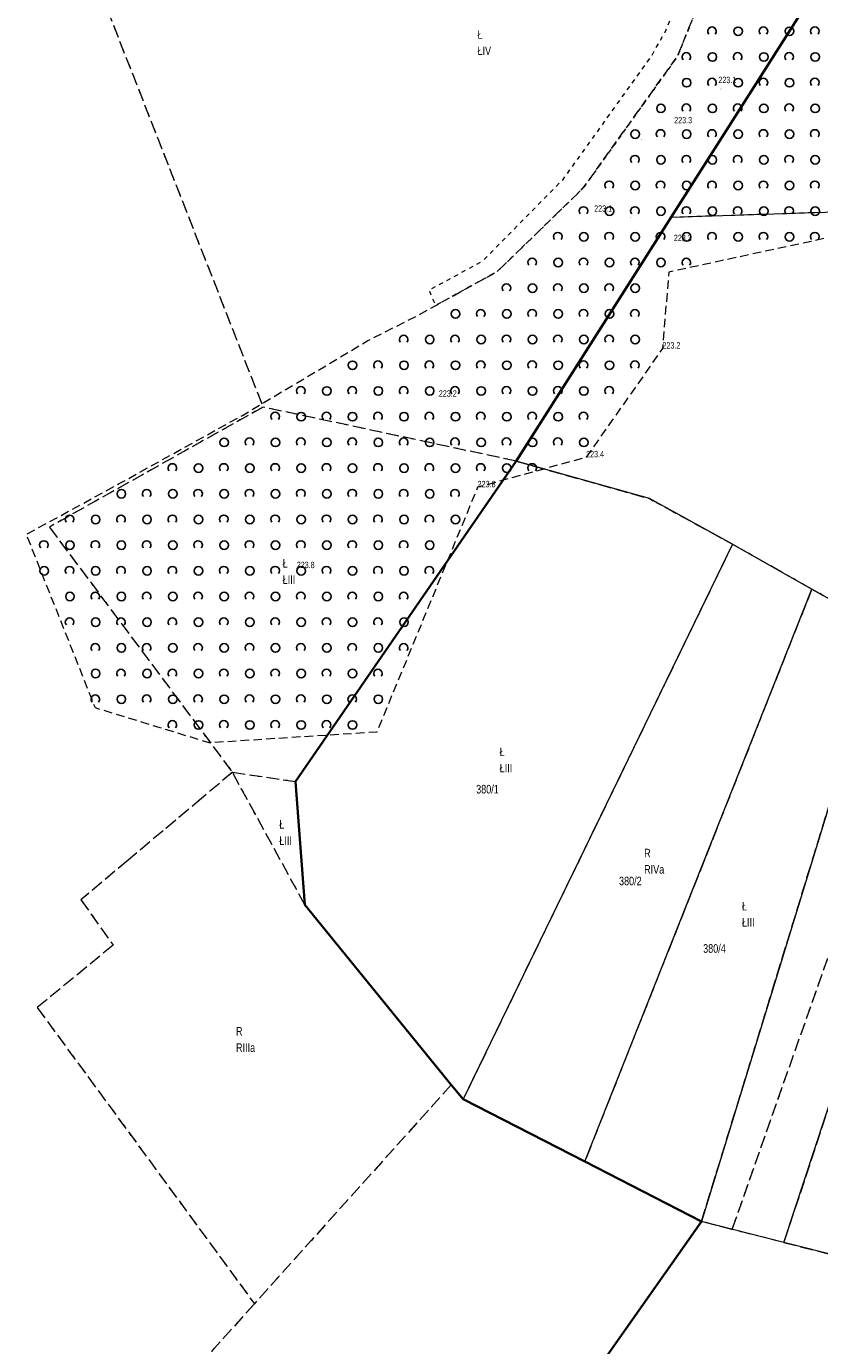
# Model space of a CAD drawing. Header units: metres. Extents: x 6590050 to 6616701, y 5542928 to 5566958.
# Tile 6 of 48: x 6598378 to 6598470, y 5546558 to 5546712. Entities that reach past the tile are written whole.
import ezdxf
from ezdxf.enums import TextEntityAlignment as Align

# ---------------------------------------------------------------- set-up
doc = ezdxf.new("R2010")
doc.units = ezdxf.units.M
doc.header["$MEASUREMENT"] = 0
for name, pattern in [('0.5_0.5', [1, 0.5, -0.5]), ('1.0_0.5', [1.5, 1, -0.5]), ('219-500', [0]), ('egba01_500', [0]), ('egkk-500', [2, 1.5, -0.5]), ('egug-500', [1, 0.5, -0.5])]:
    doc.linetypes.add(name, pattern=pattern)
doc.layers.get('0').update_dxf_attribs({"color": 2, "linetype": 'CONTINUOUS', "lineweight": 5})
for name, color, linetype in [('203-punkt graniczny', 7, 'CONTINUOUS'), ('209-oznaczenie konturu klasyfikacyjnego', 7, 'CONTINUOUS'), ('210-oznaczenie konturu użytku gruntowego', 7, 'CONTINUOUS'), ('211-numer działki ewidencyjnej', 7, 'CONTINUOUS'), ('217-kontur klasyfikacyjny', 7, 'CONTINUOUS'), ('218-kontur użytku gruntowego', 7, 'CONTINUOUS'), ('219-działka ewidencyjna', 7, 'CONTINUOUS'), ('Granica arkusza mapy', 7, 'CONTINUOUS'), ('pikieta naturalna', 7, 'CONTINUOUS'), ('pikieta naturalna-Atr2', 7, 'CONTINUOUS'), ('rów melioracyjny (poligon)', 7, 'CONTINUOUS'), ('zadrzewienie  zakrzewienie', 7, 'CONTINUOUS')]:
    doc.layers.add(name, color=color, linetype=linetype)
doc.styles.get("Standard").update_dxf_attribs({"font": 'Working1250', "width": 0.75})

# ---------------------------------------------------------------- blocks, each defined once
blk = doc.blocks.new('203')
at = {"linetype": 'Continuous', "lineweight": 0}
h = blk.add_hatch(color=0, dxfattribs=at)
edge = h.paths.add_edge_path()
edge.add_arc((0, 0), 0.045, 0, 360)
blk = doc.blocks.new('PW01')
at = {"linetype": 'Continuous', "lineweight": 13}
h = blk.add_hatch(color=0, dxfattribs=at)
edge = h.paths.add_edge_path()
edge.add_arc((0, 0), 0.045, 0, 360)
blk = doc.blocks.new('OTZK1')
at = {"color": 0, "linetype": 'Continuous'}
blk.add_circle((0, 0), 0.5, dxfattribs=at)
blk = doc.blocks.new('OTZK2')
at = {"color": 0, "linetype": 'Continuous'}
blk.add_arc((0, 0), 0.5, 318.85, 221.162, dxfattribs=at)

msp = doc.modelspace()

# ---------------------------------------------------------------- linework, layer by layer
at = {"layer": '217-kontur klasyfikacyjny', "color": 92, "linetype": 'egkk-500', "lineweight": 18, "flags": 128}
for points in [[(6598484.65, 5546739.99), (6598452.79, 5546689.81)], [(6598379.65, 5546732.71), (6598405.15, 5546667.63)], [(6598452.79, 5546689.81), (6598549.97, 5546692.97)], [(6598452.79, 5546689.81), (6598434.7, 5546661.32)], [(6598405.15, 5546667.63), (6598380.2, 5546653.62)], [(6598434.7, 5546661.32), (6598405.15, 5546667.63)], [(6598408.95, 5546623.91), (6598434.7, 5546661.32)], [(6598434.7, 5546661.32), (6598450.26, 5546656.94)], [(6598450.26, 5546656.94), (6598459.96, 5546651.61)], [(6598380.2, 5546653.62), (6598401.58, 5546624.98)], [(6598459.96, 5546651.61), (6598428.51, 5546586.8)], [(6598469.22, 5546646.37), (6598459.96, 5546651.61)], [(6598469.22, 5546646.37), (6598442.7, 5546579.52)], [(6598477.54, 5546641.66), (6598469.22, 5546646.37)], [(6598485.01, 5546642.86), (6598459.89, 5546571.61)], [(6598490.25, 5546643.7), (6598465.95, 5546570.08)], [(6598456.34, 5546572.53), (6598477.54, 5546641.66)], [(6598401.58, 5546624.98), (6598398.01, 5546621.97)], [(6598401.58, 5546624.98), (6598408.95, 5546623.91)], [(6598410.04, 5546609.49), (6598401.58, 5546624.98)], [(6598408.95, 5546623.91), (6598410.04, 5546609.49)], [(6598398.01, 5546621.97), (6598393.48, 5546618.16)], [(6598393.48, 5546618.16), (6598389.39, 5546614.72)], [(6598389.39, 5546614.72), (6598383.89, 5546610.09)], [(6598383.89, 5546610.09), (6598387.65, 5546604.8)], [(6598410.04, 5546609.49), (6598427.13, 5546588.5)], [(6598387.65, 5546604.8), (6598378.79, 5546597.51)], [(6598378.79, 5546597.51), (6598404.14, 5546562.93)], [(6598427.13, 5546588.5), (6598404.14, 5546562.93)], [(6598428.51, 5546586.8), (6598427.13, 5546588.5)], [(6598428.51, 5546586.8), (6598442.7, 5546579.52)], [(6598442.7, 5546579.52), (6598456.34, 5546572.53)], [(6598456.34, 5546572.53), (6598441.59, 5546551.58)], [(6598459.89, 5546571.61), (6598456.34, 5546572.53)], [(6598460.16, 5546571.54), (6598459.89, 5546571.61)], [(6598465.95, 5546570.08), (6598460.16, 5546571.54)], [(6598465.95, 5546570.08), (6598472.77, 5546568.36)], [(6598404.14, 5546562.93), (6598393.88, 5546551.52)]]:
    msp.add_lwpolyline(points, dxfattribs=at)
at = {"layer": '218-kontur użytku gruntowego', "color": 3, "linetype": 'egug-500', "lineweight": 18, "flags": 128}
for points in [[(6598484.65, 5546739.99), (6598452.79, 5546689.81)], [(6598379.65, 5546732.71), (6598405.15, 5546667.63)], [(6598452.79, 5546689.81), (6598549.97, 5546692.97)], [(6598452.79, 5546689.81), (6598434.7, 5546661.32)], [(6598405.15, 5546667.63), (6598380.2, 5546653.62)], [(6598434.7, 5546661.32), (6598405.15, 5546667.63)], [(6598408.95, 5546623.91), (6598434.7, 5546661.32)], [(6598434.7, 5546661.32), (6598450.26, 5546656.94)], [(6598450.26, 5546656.94), (6598459.96, 5546651.61)], [(6598380.2, 5546653.62), (6598401.58, 5546624.98)], [(6598459.96, 5546651.61), (6598428.51, 5546586.8)], [(6598469.22, 5546646.37), (6598459.96, 5546651.61)], [(6598469.22, 5546646.37), (6598442.7, 5546579.52)], [(6598477.54, 5546641.66), (6598469.22, 5546646.37)], [(6598485.01, 5546642.86), (6598459.89, 5546571.61)], [(6598490.25, 5546643.7), (6598465.95, 5546570.08)], [(6598456.34, 5546572.53), (6598477.54, 5546641.66)], [(6598401.58, 5546624.98), (6598398.01, 5546621.97)], [(6598401.58, 5546624.98), (6598408.95, 5546623.91)], [(6598410.04, 5546609.49), (6598401.58, 5546624.98)], [(6598408.95, 5546623.91), (6598410.04, 5546609.49)], [(6598398.01, 5546621.97), (6598393.48, 5546618.16)], [(6598393.48, 5546618.16), (6598389.39, 5546614.72)], [(6598389.39, 5546614.72), (6598383.89, 5546610.09)], [(6598383.89, 5546610.09), (6598387.65, 5546604.8)], [(6598410.04, 5546609.49), (6598427.13, 5546588.5)], [(6598387.65, 5546604.8), (6598378.79, 5546597.51)], [(6598378.79, 5546597.51), (6598404.14, 5546562.93)], [(6598427.13, 5546588.5), (6598404.14, 5546562.93)], [(6598428.51, 5546586.8), (6598427.13, 5546588.5)], [(6598428.51, 5546586.8), (6598442.7, 5546579.52)], [(6598442.7, 5546579.52), (6598456.34, 5546572.53)], [(6598456.34, 5546572.53), (6598441.59, 5546551.58)], [(6598459.89, 5546571.61), (6598456.34, 5546572.53)], [(6598460.16, 5546571.54), (6598459.89, 5546571.61)], [(6598465.95, 5546570.08), (6598460.16, 5546571.54)], [(6598465.95, 5546570.08), (6598472.77, 5546568.36)], [(6598404.14, 5546562.93), (6598393.88, 5546551.52)]]:
    msp.add_lwpolyline(points, dxfattribs=at)
at = {"layer": '219-działka ewidencyjna', "color": 7, "linetype": '219-500', "lineweight": 18, "flags": 128}
for points in [[(6598452.79, 5546689.81), (6598484.65, 5546739.99)], [(6598452.79, 5546689.81), (6598549.97, 5546692.97)], [(6598452.79, 5546689.81), (6598434.7, 5546661.32)], [(6598408.95, 5546623.91), (6598434.7, 5546661.32)], [(6598450.26, 5546656.94), (6598434.7, 5546661.32)], [(6598459.96, 5546651.61), (6598450.26, 5546656.94)], [(6598459.96, 5546651.61), (6598428.51, 5546586.8)], [(6598459.96, 5546651.61), (6598469.22, 5546646.37)], [(6598442.7, 5546579.52), (6598469.22, 5546646.37)], [(6598477.54, 5546641.66), (6598469.22, 5546646.37)], [(6598465.95, 5546570.08), (6598490.25, 5546643.7)], [(6598477.54, 5546641.66), (6598456.34, 5546572.53)], [(6598410.04, 5546609.49), (6598408.95, 5546623.91)], [(6598410.04, 5546609.49), (6598427.13, 5546588.5)], [(6598428.51, 5546586.8), (6598427.13, 5546588.5)], [(6598442.7, 5546579.52), (6598428.51, 5546586.8)], [(6598442.7, 5546579.52), (6598456.34, 5546572.53)], [(6598415.79, 5546514.91), (6598456.34, 5546572.53)], [(6598460.16, 5546571.54), (6598456.34, 5546572.53)], [(6598465.95, 5546570.08), (6598460.16, 5546571.54)], [(6598472.77, 5546568.36), (6598465.95, 5546570.08)]]:
    msp.add_lwpolyline(points, dxfattribs=at)
at = {"layer": 'Granica arkusza mapy', "color": 94, "linetype": 'egba01_500', "lineweight": 35, "flags": 128}
msp.add_lwpolyline([(6598401.77, 5546503.76), (6598405.69, 5546500.5), (6598410.15, 5546502.25), (6598420.01, 5546506.1), (6598422.15, 5546502.83), (6598424.8, 5546500.13), (6598444.46, 5546501.7), (6598474.28, 5546533.99), (6598488.18, 5546527.82), (6598494.18, 5546525.15), (6598501.73, 5546521.8), (6598514.64, 5546506.55), (6598560.33, 5546580.15), (6598567.18, 5546578.88), (6598581.11, 5546589.98), (6598598.89, 5546617.17), (6598617.99, 5546628.34), (6598618.2, 5546651.1), (6598584.73, 5546671.72), (6598576.51, 5546683.67), (6598567.87, 5546696.21), (6598566.18, 5546698.67), (6598555.71, 5546703.98), (6598484.65, 5546739.99), (6598452.79, 5546689.81), (6598434.7, 5546661.32), (6598408.95, 5546623.91), (6598410.04, 5546609.49), (6598427.13, 5546588.5), (6598428.51, 5546586.8), (6598442.7, 5546579.52), (6598456.34, 5546572.53), (6598415.79, 5546514.91), (6598402.02, 5546509.67), (6598404.32, 5546507.62), (6598406.57, 5546505.57)], close=True, dxfattribs=at)
at = {"layer": 'rów melioracyjny (poligon)', "color": 7, "linetype": '0.5_0.5', "lineweight": 18, "flags": 128}
msp.add_lwpolyline([(6598499.62, 5546738.39), (6598499.78, 5546735.39), (6598487.32, 5546734.09), (6598464.4, 5546733.44), (6598459.47, 5546723.26), (6598453.54, 5546708.6), (6598442.54, 5546693.21), (6598432.52, 5546683.48), (6598425.32, 5546679.49), (6598424.91, 5546680.37), (6598424.55, 5546681.3), (6598430.75, 5546684.66), (6598440.18, 5546694.22), (6598450.44, 5546708.5), (6598452.08, 5546711.4), (6598458.14, 5546726.21), (6598457.65, 5546737.25), (6598454.81, 5546739.24), (6598454.92, 5546739.94), (6598460.24, 5546742.15), (6598469.8, 5546741.54), (6598478.01, 5546741.11), (6598486.69, 5546739.78)], close=True, dxfattribs=at)
at = {"layer": 'zadrzewienie  zakrzewienie', "color": 7, "linetype": '1.0_0.5', "lineweight": 18, "flags": 128}
msp.add_lwpolyline([(6598555.65, 5546705.15), (6598558.41, 5546701.64), (6598547.54, 5546690.85), (6598515.09, 5546692.61), (6598511.94, 5546692.78), (6598508.78, 5546693.5), (6598500.07, 5546693.64), (6598452.52, 5546683.39), (6598451.78, 5546674.46), (6598442.87, 5546661.76), (6598430.2, 5546658.26), (6598418.43, 5546629.68), (6598398.87, 5546628.42), (6598385.57, 5546632.5), (6598377.52, 5546652.77), (6598388.36, 5546658.69), (6598402.81, 5546666.7), (6598405.25, 5546668.16), (6598417.4, 5546675.39), (6598423.08, 5546678.26), (6598425.32, 5546679.49), (6598432.52, 5546683.48), (6598442.54, 5546693.21), (6598453.54, 5546708.6), (6598459.47, 5546723.26), (6598464.4, 5546733.44), (6598504.8, 5546709.96), (6598504.84, 5546701.96), (6598549.66, 5546698.48)], close=True, dxfattribs=at)

# ---------------------------------------------------------------- block references
at = {"layer": '203-punkt graniczny', "color": 7, "linetype": 'Continuous', "lineweight": 18}
for p in [(6598452.79, 5546689.81), (6598434.7, 5546661.32), (6598450.26, 5546656.94), (6598459.96, 5546651.61), (6598469.22, 5546646.37), (6598408.95, 5546623.91), (6598410.04, 5546609.49), (6598427.13, 5546588.5), (6598428.51, 5546586.8), (6598442.7, 5546579.52), (6598456.34, 5546572.53), (6598460.16, 5546571.54), (6598465.95, 5546570.08)]:
    msp.add_blockref('203', p, dxfattribs=at)
at = {"layer": 'pikieta naturalna', "color": 7, "linetype": 'Continuous', "lineweight": 13}
for p in [(6598458.63, 5546704.77), (6598449.33, 5546698.86), (6598448.05, 5546689.75), (6598452.17, 5546688.53), (6598451.78, 5546674.46), (6598425.67, 5546668.84), (6598442.87, 5546661.76), (6598430.2, 5546658.26), (6598409.08, 5546648.82)]:
    msp.add_blockref('PW01', p, dxfattribs=at)
at = {"layer": 'zadrzewienie  zakrzewienie', "color": 7, "linetype": 'Continuous', "lineweight": 18}
for name, p in [('OTZK2', (6598457.564, 5546711.517)), ('OTZK1', (6598460.606, 5546711.506)), ('OTZK2', (6598463.564, 5546711.517)), ('OTZK1', (6598466.606, 5546711.506)), ('OTZK2', (6598469.564, 5546711.517)), ('OTZK2', (6598454.564, 5546708.517)), ('OTZK1', (6598457.606, 5546708.506)), ('OTZK2', (6598460.564, 5546708.517)), ('OTZK1', (6598463.606, 5546708.506)), ('OTZK2', (6598466.564, 5546708.517)), ('OTZK1', (6598469.606, 5546708.506)), ('OTZK1', (6598454.606, 5546705.506)), ('OTZK2', (6598457.564, 5546705.517)), ('OTZK1', (6598460.606, 5546705.506)), ('OTZK2', (6598463.564, 5546705.517)), ('OTZK1', (6598466.606, 5546705.506)), ('OTZK2', (6598469.564, 5546705.517)), ('OTZK1', (6598451.606, 5546702.506)), ('OTZK2', (6598454.564, 5546702.517)), ('OTZK1', (6598457.606, 5546702.506)), ('OTZK2', (6598460.564, 5546702.517)), ('OTZK1', (6598463.606, 5546702.506)), ('OTZK2', (6598466.564, 5546702.517)), ('OTZK1', (6598469.606, 5546702.506)), ('OTZK1', (6598448.606, 5546699.506)), ('OTZK2', (6598451.564, 5546699.517)), ('OTZK1', (6598454.606, 5546699.506)), ('OTZK2', (6598457.564, 5546699.517)), ('OTZK1', (6598460.606, 5546699.506)), ('OTZK2', (6598463.564, 5546699.517)), ('OTZK1', (6598466.606, 5546699.506)), ('OTZK2', (6598469.564, 5546699.517)), ('OTZK2', (6598448.564, 5546696.517)), ('OTZK1', (6598451.606, 5546696.506)), ('OTZK2', (6598454.564, 5546696.517)), ('OTZK1', (6598457.606, 5546696.506)), ('OTZK2', (6598460.564, 5546696.517)), ('OTZK1', (6598463.606, 5546696.506)), ('OTZK2', (6598466.564, 5546696.517)), ('OTZK1', (6598469.606, 5546696.506)), ('OTZK2', (6598445.564, 5546693.517)), ('OTZK1', (6598448.606, 5546693.506)), ('OTZK2', (6598451.564, 5546693.517)), ('OTZK1', (6598454.606, 5546693.506)), ('OTZK2', (6598457.564, 5546693.517)), ('OTZK1', (6598460.606, 5546693.506)), ('OTZK2', (6598463.564, 5546693.517)), ('OTZK1', (6598466.606, 5546693.506)), ('OTZK2', (6598469.564, 5546693.517)), ('OTZK2', (6598442.564, 5546690.517)), ('OTZK1', (6598445.606, 5546690.506)), ('OTZK2', (6598448.564, 5546690.517)), ('OTZK1', (6598451.606, 5546690.506)), ('OTZK2', (6598454.564, 5546690.517)), ('OTZK1', (6598457.606, 5546690.506)), ('OTZK2', (6598460.564, 5546690.517)), ('OTZK1', (6598463.606, 5546690.506)), ('OTZK2', (6598466.564, 5546690.517)), ('OTZK1', (6598469.606, 5546690.506)), ('OTZK2', (6598439.564, 5546687.517)), ('OTZK1', (6598442.606, 5546687.506)), ('OTZK2', (6598445.564, 5546687.517)), ('OTZK1', (6598448.606, 5546687.506)), ('OTZK2', (6598451.564, 5546687.517)), ('OTZK1', (6598454.606, 5546687.506)), ('OTZK2', (6598457.564, 5546687.517)), ('OTZK1', (6598460.606, 5546687.506)), ('OTZK2', (6598463.564, 5546687.517)), ('OTZK1', (6598466.606, 5546687.506)), ('OTZK2', (6598469.564, 5546687.517)), ('OTZK2', (6598436.564, 5546684.517)), ('OTZK1', (6598439.606, 5546684.506)), ('OTZK2', (6598442.564, 5546684.517)), ('OTZK1', (6598445.606, 5546684.506)), ('OTZK2', (6598448.564, 5546684.517)), ('OTZK1', (6598451.606, 5546684.506)), ('OTZK2', (6598454.564, 5546684.517)), ('OTZK2', (6598433.564, 5546681.517)), ('OTZK1', (6598436.606, 5546681.506)), ('OTZK2', (6598439.564, 5546681.517)), ('OTZK1', (6598442.606, 5546681.506)), ('OTZK2', (6598445.564, 5546681.517)), ('OTZK1', (6598448.606, 5546681.506)), ('OTZK1', (6598427.606, 5546678.506)), ('OTZK2', (6598430.564, 5546678.517)), ('OTZK1', (6598433.606, 5546678.506)), ('OTZK2', (6598436.564, 5546678.517)), ('OTZK1', (6598439.606, 5546678.506)), ('OTZK2', (6598442.564, 5546678.517)), ('OTZK1', (6598445.606, 5546678.506)), ('OTZK2', (6598448.564, 5546678.517)), ('OTZK2', (6598421.564, 5546675.517)), ('OTZK1', (6598424.606, 5546675.506)), ('OTZK2', (6598427.564, 5546675.517)), ('OTZK1', (6598430.606, 5546675.506)), ('OTZK2', (6598433.564, 5546675.517)), ('OTZK1', (6598436.606, 5546675.506)), ('OTZK2', (6598439.564, 5546675.517)), ('OTZK1', (6598442.606, 5546675.506)), ('OTZK2', (6598445.564, 5546675.517)), ('OTZK1', (6598448.606, 5546675.506)), ('OTZK1', (6598415.606, 5546672.506)), ('OTZK2', (6598418.564, 5546672.517)), ('OTZK1', (6598421.606, 5546672.506)), ('OTZK2', (6598424.564, 5546672.517)), ('OTZK1', (6598427.606, 5546672.506)), ('OTZK2', (6598430.564, 5546672.517)), ('OTZK1', (6598433.606, 5546672.506)), ('OTZK2', (6598436.564, 5546672.517)), ('OTZK1', (6598439.606, 5546672.506)), ('OTZK2', (6598442.564, 5546672.517)), ('OTZK1', (6598445.606, 5546672.506)), ('OTZK2', (6598448.564, 5546672.517)), ('OTZK2', (6598409.564, 5546669.517)), ('OTZK1', (6598412.606, 5546669.506)), ('OTZK2', (6598415.564, 5546669.517)), ('OTZK1', (6598418.606, 5546669.506)), ('OTZK2', (6598421.564, 5546669.517)), ('OTZK1', (6598424.606, 5546669.506)), ('OTZK2', (6598427.564, 5546669.517)), ('OTZK1', (6598430.606, 5546669.506)), ('OTZK2', (6598433.564, 5546669.517)), ('OTZK1', (6598436.606, 5546669.506)), ('OTZK2', (6598439.564, 5546669.517)), ('OTZK1', (6598442.606, 5546669.506)), ('OTZK2', (6598445.564, 5546669.517)), ('OTZK2', (6598406.564, 5546666.517)), ('OTZK2', (6598412.564, 5546666.517)), ('OTZK2', (6598418.564, 5546666.517)), ('OTZK2', (6598424.564, 5546666.517)), ('OTZK2', (6598430.564, 5546666.517)), ('OTZK2', (6598436.564, 5546666.517)), ('OTZK2', (6598442.564, 5546666.517)), ('OTZK1', (6598409.606, 5546666.506)), ('OTZK1', (6598415.606, 5546666.506)), ('OTZK1', (6598421.606, 5546666.506)), ('OTZK1', (6598427.606, 5546666.506)), ('OTZK1', (6598433.606, 5546666.506)), ('OTZK1', (6598439.606, 5546666.506)), ('OTZK1', (6598400.606, 5546663.506)), ('OTZK2', (6598403.564, 5546663.517)), ('OTZK1', (6598406.606, 5546663.506)), ('OTZK2', (6598409.564, 5546663.517)), ('OTZK1', (6598412.606, 5546663.506)), ('OTZK2', (6598415.564, 5546663.517)), ('OTZK1', (6598418.606, 5546663.506)), ('OTZK2', (6598421.564, 5546663.517)), ('OTZK1', (6598424.606, 5546663.506)), ('OTZK2', (6598427.564, 5546663.517)), ('OTZK1', (6598430.606, 5546663.506)), ('OTZK2', (6598433.564, 5546663.517)), ('OTZK1', (6598436.606, 5546663.506)), ('OTZK2', (6598439.564, 5546663.517)), ('OTZK1', (6598442.606, 5546663.506)), ('OTZK2', (6598394.564, 5546660.517)), ('OTZK1', (6598397.606, 5546660.506)), ('OTZK2', (6598400.564, 5546660.517)), ('OTZK1', (6598403.606, 5546660.506)), ('OTZK2', (6598406.564, 5546660.517)), ('OTZK1', (6598409.606, 5546660.506)), ('OTZK2', (6598412.564, 5546660.517)), ('OTZK1', (6598415.606, 5546660.506)), ('OTZK2', (6598418.564, 5546660.517)), ('OTZK1', (6598421.606, 5546660.506)), ('OTZK2', (6598424.564, 5546660.517)), ('OTZK1', (6598427.606, 5546660.506)), ('OTZK2', (6598430.564, 5546660.517)), ('OTZK1', (6598433.606, 5546660.506)), ('OTZK2', (6598436.564, 5546660.517)), ('OTZK1', (6598388.606, 5546657.506)), ('OTZK2', (6598391.564, 5546657.517)), ('OTZK1', (6598394.606, 5546657.506)), ('OTZK2', (6598397.564, 5546657.517)), ('OTZK1', (6598400.606, 5546657.506)), ('OTZK2', (6598403.564, 5546657.517)), ('OTZK1', (6598406.606, 5546657.506)), ('OTZK2', (6598409.564, 5546657.517)), ('OTZK1', (6598412.606, 5546657.506)), ('OTZK2', (6598415.564, 5546657.517)), ('OTZK1', (6598418.606, 5546657.506)), ('OTZK2', (6598421.564, 5546657.517)), ('OTZK1', (6598424.606, 5546657.506)), ('OTZK2', (6598427.564, 5546657.517)), ('OTZK2', (6598382.564, 5546654.517)), ('OTZK1', (6598385.606, 5546654.506)), ('OTZK2', (6598388.564, 5546654.517)), ('OTZK1', (6598391.606, 5546654.506)), ('OTZK2', (6598394.564, 5546654.517)), ('OTZK1', (6598397.606, 5546654.506)), ('OTZK2', (6598400.564, 5546654.517)), ('OTZK1', (6598403.606, 5546654.506)), ('OTZK2', (6598406.564, 5546654.517)), ('OTZK1', (6598409.606, 5546654.506)), ('OTZK2', (6598412.564, 5546654.517)), ('OTZK1', (6598415.606, 5546654.506)), ('OTZK2', (6598418.564, 5546654.517)), ('OTZK1', (6598421.606, 5546654.506)), ('OTZK2', (6598424.564, 5546654.517)), ('OTZK1', (6598427.606, 5546654.506)), ('OTZK2', (6598379.564, 5546651.517)), ('OTZK1', (6598382.606, 5546651.506)), ('OTZK2', (6598385.564, 5546651.517)), ('OTZK1', (6598388.606, 5546651.506)), ('OTZK2', (6598391.564, 5546651.517)), ('OTZK1', (6598394.606, 5546651.506)), ('OTZK2', (6598397.564, 5546651.517)), ('OTZK1', (6598400.606, 5546651.506)), ('OTZK2', (6598403.564, 5546651.517)), ('OTZK1', (6598406.606, 5546651.506)), ('OTZK2', (6598409.564, 5546651.517)), ('OTZK1', (6598412.606, 5546651.506)), ('OTZK2', (6598415.564, 5546651.517)), ('OTZK1', (6598418.606, 5546651.506)), ('OTZK2', (6598421.564, 5546651.517)), ('OTZK1', (6598424.606, 5546651.506)), ('OTZK1', (6598379.606, 5546648.506)), ('OTZK2', (6598382.564, 5546648.517)), ('OTZK1', (6598385.606, 5546648.506)), ('OTZK2', (6598388.564, 5546648.517)), ('OTZK1', (6598391.606, 5546648.506)), ('OTZK2', (6598394.564, 5546648.517)), ('OTZK1', (6598397.606, 5546648.506)), ('OTZK2', (6598400.564, 5546648.517)), ('OTZK1', (6598403.606, 5546648.506)), ('OTZK2', (6598406.564, 5546648.517)), ('OTZK1', (6598409.606, 5546648.506)), ('OTZK2', (6598412.564, 5546648.517)), ('OTZK1', (6598415.606, 5546648.506)), ('OTZK2', (6598418.564, 5546648.517)), ('OTZK1', (6598421.606, 5546648.506)), ('OTZK2', (6598424.564, 5546648.517)), ('OTZK1', (6598382.606, 5546645.506)), ('OTZK2', (6598385.564, 5546645.517)), ('OTZK1', (6598388.606, 5546645.506)), ('OTZK2', (6598391.564, 5546645.517)), ('OTZK1', (6598394.606, 5546645.506)), ('OTZK2', (6598397.564, 5546645.517)), ('OTZK1', (6598400.606, 5546645.506)), ('OTZK2', (6598403.564, 5546645.517)), ('OTZK1', (6598406.606, 5546645.506)), ('OTZK2', (6598409.564, 5546645.517)), ('OTZK1', (6598412.606, 5546645.506)), ('OTZK2', (6598415.564, 5546645.517)), ('OTZK1', (6598418.606, 5546645.506)), ('OTZK2', (6598421.564, 5546645.517)), ('OTZK2', (6598382.564, 5546642.517)), ('OTZK1', (6598385.606, 5546642.506)), ('OTZK2', (6598388.564, 5546642.517)), ('OTZK1', (6598391.606, 5546642.506)), ('OTZK2', (6598394.564, 5546642.517)), ('OTZK1', (6598397.606, 5546642.506)), ('OTZK2', (6598400.564, 5546642.517)), ('OTZK1', (6598403.606, 5546642.506)), ('OTZK2', (6598406.564, 5546642.517)), ('OTZK1', (6598409.606, 5546642.506)), ('OTZK2', (6598412.564, 5546642.517)), ('OTZK1', (6598415.606, 5546642.506)), ('OTZK2', (6598418.564, 5546642.517)), ('OTZK1', (6598421.606, 5546642.506)), ('OTZK2', (6598385.564, 5546639.517)), ('OTZK1', (6598388.606, 5546639.506)), ('OTZK2', (6598391.564, 5546639.517)), ('OTZK1', (6598394.606, 5546639.506)), ('OTZK2', (6598397.564, 5546639.517)), ('OTZK1', (6598400.606, 5546639.506)), ('OTZK2', (6598403.564, 5546639.517)), ('OTZK1', (6598406.606, 5546639.506)), ('OTZK2', (6598409.564, 5546639.517)), ('OTZK1', (6598412.606, 5546639.506)), ('OTZK2', (6598415.564, 5546639.517)), ('OTZK1', (6598418.606, 5546639.506)), ('OTZK2', (6598421.564, 5546639.517)), ('OTZK1', (6598385.606, 5546636.506)), ('OTZK2', (6598388.564, 5546636.517)), ('OTZK1', (6598391.606, 5546636.506)), ('OTZK2', (6598394.564, 5546636.517)), ('OTZK1', (6598397.606, 5546636.506)), ('OTZK2', (6598400.564, 5546636.517)), ('OTZK1', (6598403.606, 5546636.506)), ('OTZK2', (6598406.564, 5546636.517)), ('OTZK1', (6598409.606, 5546636.506)), ('OTZK2', (6598412.564, 5546636.517)), ('OTZK1', (6598415.606, 5546636.506)), ('OTZK2', (6598418.564, 5546636.517)), ('OTZK2', (6598385.564, 5546633.517)), ('OTZK1', (6598388.606, 5546633.506)), ('OTZK2', (6598391.564, 5546633.517)), ('OTZK1', (6598394.606, 5546633.506)), ('OTZK2', (6598397.564, 5546633.517)), ('OTZK1', (6598400.606, 5546633.506)), ('OTZK2', (6598403.564, 5546633.517)), ('OTZK1', (6598406.606, 5546633.506)), ('OTZK2', (6598409.564, 5546633.517)), ('OTZK1', (6598412.606, 5546633.506)), ('OTZK2', (6598415.564, 5546633.517)), ('OTZK1', (6598418.606, 5546633.506)), ('OTZK2', (6598394.564, 5546630.517)), ('OTZK1', (6598397.606, 5546630.506)), ('OTZK2', (6598400.564, 5546630.517)), ('OTZK1', (6598403.606, 5546630.506)), ('OTZK2', (6598406.564, 5546630.517)), ('OTZK1', (6598409.606, 5546630.506)), ('OTZK2', (6598412.564, 5546630.517)), ('OTZK1', (6598415.606, 5546630.506))]:
    msp.add_blockref(name, p, dxfattribs=at)

# ---------------------------------------------------------------- texts
at = {"layer": '209-oznaczenie konturu klasyfikacyjnego', "color": 92, "linetype": 'Continuous', "lineweight": 18, "width": 0.79}
for s, p in [('ŁIV', (6598430.19, 5546709.73)), ('ŁIII', (6598407.44, 5546647.97)), ('ŁIII', (6598432.78, 5546625.97)), ('ŁIII', (6598407.05, 5546617.5)), ('RIVa', (6598449.64, 5546614.15)), ('ŁIII', (6598461.06, 5546607.95)), ('RIIIa', (6598401.99, 5546593.34))]:
    msp.add_text(s, height=1, dxfattribs=at).set_placement(p, align=Align.TOP_LEFT)
at = {"layer": '210-oznaczenie konturu użytku gruntowego', "color": 3, "linetype": 'Continuous', "lineweight": 18, "width": 0.79}
for s, p in [('Ł', (6598430.19, 5546710.63)), ('Ł', (6598407.44, 5546648.87)), ('Ł', (6598432.78, 5546626.87)), ('Ł', (6598407.05, 5546618.4)), ('R', (6598449.64, 5546615.05)), ('Ł', (6598461.06, 5546608.85)), ('R', (6598401.99, 5546594.24))]:
    msp.add_text(s, height=1, dxfattribs=at).set_placement(p)
at = {"layer": '211-numer działki ewidencyjnej', "color": 7, "linetype": 'Continuous', "lineweight": 18, "width": 0.79}
for s, p in [('380/1', (6598430.03, 5546622.51)), ('380/2', (6598446.71, 5546611.79)), ('380/4', (6598456.53, 5546603.91))]:
    msp.add_text(s, height=1, dxfattribs=at).set_placement(p)
at = {"layer": 'pikieta naturalna-Atr2', "color": 7, "width": 0.667}
for s, p in [('223.1', (6598458.31, 5546705.45)), ('223.3', (6598453.15, 5546700.76)), ('223.1', (6598443.81, 5546690.43)), ('223.3', (6598453.11, 5546687.01)), ('223.2', (6598451.78, 5546674.46)), ('223.2', (6598425.67, 5546668.84)), ('223.4', (6598442.87, 5546661.76)), ('223.8', (6598430.2, 5546658.26)), ('223.8', (6598409.08, 5546648.82))]:
    msp.add_text(s, height=0.75, dxfattribs=at).set_placement(p)

doc.saveas('drawing.dxf')
